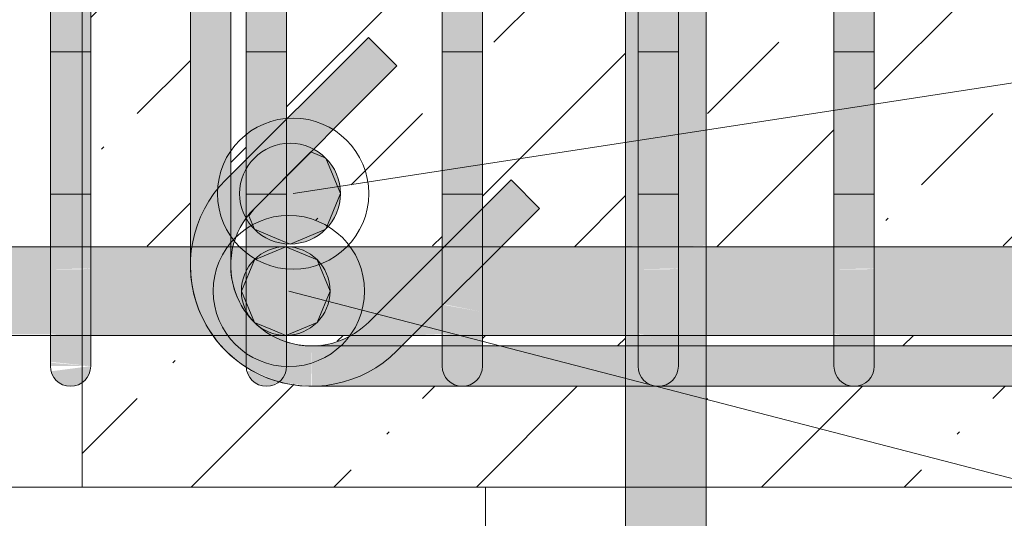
# Model space of a CAD drawing. Header units: millimetres. Extents: x 4307 to 42792, y 1610 to 10025.
# Tile 150 of 256: x 24115 to 24359, y 5612 to 5736. Entities that reach past the tile are written whole.
import ezdxf

# ---------------------------------------------------------------- set-up
doc = ezdxf.new("R2010")
doc.units = ezdxf.units.MM
for name, color, linetype, lineweight in [('S-BEAM', 12, 'Continuous', 9), ('S-COLS', 52, 'Continuous', 9), ('S-RBAR', 171, 'Continuous', 5), ('S-RBAR-IDEN', 171, 'Continuous', 5)]:
    doc.layers.add(name, color=color, linetype=linetype, lineweight=lineweight)

msp = doc.modelspace()

# ---------------------------------------------------------------- hatches: boundary and pattern name
at = {"layer": 'S-BEAM', "lineweight": 5}
h = msp.add_hatch(dxfattribs=at)
h.set_pattern_fill('FP_1', color=256, style=0, pattern_type=2)
h.set_pattern_definition([(45, (5935.59, 5500.453), (-35.35534, 35.35534), []), (45, (5970.943, 5500.453), (-17.67767, 53.03301), [25, -12.5, 0.8382, -11.662])])
h.paths.add_polyline_path([(24130, 5620), (24264.76, 5620), (24264.76, 5645), (24186.86, 5645), (24178.67, 5646.02), (24177.2, 5645.25), (24176.86, 5645.15), (24175.71, 5645), (24174.41, 5645.17), (24172.72, 5646.04), (24171.86, 5646.87), (24171.38, 5647.5), (24170.88, 5648.71), (24171.86, 5649.02), (24165.65, 5653.79), (24162.7, 5657.64), (24132.14, 5657.64), (24131.97, 5648.71), (24131.47, 5647.5), (24130, 5645.17), (24130, 5637.27)])
h.paths.add_polyline_path([(24284.76, 5620), (24576.66, 5620), (24576.66, 5645), (24284.76, 5645), (24284.76, 5637.27)])
h.paths.add_polyline_path([(24630, 5620), (24630, 5870), (24596.66, 5870), (24596.66, 5837.3), (24598.08, 5836.21), (24600.69, 5832.8), (24605, 5832.8), (24605, 5824.79), (24605.84, 5822.76), (24606.86, 5815), (24606.86, 5675), (24605.84, 5667.24), (24605, 5665.21), (24605, 5657.64), (24601.03, 5657.64), (24598.08, 5653.79), (24596.66, 5652.7), (24596.66, 5620)])
h.paths.add_polyline_path([(24462.12, 5655), (24462.12, 5657.64), (24423.55, 5657.64), (24423.55, 5655), (24432.43, 5655)])
h.paths.add_polyline_path([(24576.66, 5655), (24576.66, 5657.64), (24569.26, 5657.64), (24569.26, 5655), (24569.86, 5655)])
h.paths.add_polyline_path([(24393.17, 5655), (24413.55, 5655), (24413.55, 5657.64), (24374.98, 5657.64), (24374.98, 5655)])
h.paths.add_polyline_path([(24314.63, 5655), (24316.41, 5655), (24316.41, 5657.64), (24284.76, 5657.64), (24284.76, 5655)])
h.paths.add_polyline_path([(24219.27, 5655), (24219.27, 5657.64), (24211.93, 5657.64), (24209.29, 5655), (24216.47, 5655)])
h.paths.add_polyline_path([(24550.23, 5655), (24559.26, 5655), (24559.26, 5657.64), (24520.69, 5657.64), (24520.69, 5655)])
h.paths.add_polyline_path([(24510.69, 5655), (24510.69, 5657.64), (24472.12, 5657.64), (24472.12, 5655)])
h.paths.add_polyline_path([(24364.98, 5655), (24364.98, 5657.64), (24326.41, 5657.64), (24326.41, 5655), (24353.9, 5655)])
h.paths.add_polyline_path([(24264.76, 5655), (24264.76, 5657.64), (24229.27, 5657.64), (24229.27, 5655), (24243.43, 5655)])
h.paths.add_polyline_path([(24186.86, 5655), (24192.04, 5655.68), (24196.76, 5657.64), (24180.71, 5657.64), (24180.71, 5656.09), (24182.11, 5655.63)])
h.paths.add_polyline_path([(24169.54, 5679.64), (24170.71, 5679.88), (24170.71, 5686.52), (24169.54, 5685), (24167.54, 5679.64)])
h.paths.add_polyline_path([(24326.41, 5679.64), (24364.98, 5679.88), (24364.98, 5807.8), (24326.41, 5807.8), (24326.41, 5679.88)])
h.paths.add_polyline_path([(24284.76, 5679.64), (24316.41, 5679.88), (24316.41, 5807.8), (24284.76, 5807.8), (24284.76, 5690.41)])
h.paths.add_polyline_path([(24550.23, 5679.64), (24559.26, 5679.88), (24559.26, 5807.8), (24520.69, 5807.8), (24520.69, 5679.64)])
h.paths.add_polyline_path([(24264.76, 5679.64), (24264.76, 5807.8), (24229.27, 5807.8), (24229.27, 5689.13), (24236.36, 5696.21), (24243.43, 5689.14), (24233.93, 5679.64), (24243.43, 5679.64)])
h.paths.add_polyline_path([(24423.55, 5679.64), (24462.12, 5679.88), (24462.12, 5807.8), (24423.55, 5807.8), (24423.55, 5679.88)])
h.paths.add_polyline_path([(24510.69, 5679.64), (24510.69, 5807.8), (24472.12, 5807.8), (24472.12, 5679.64)])
h.paths.add_polyline_path([(24576.66, 5679.64), (24576.66, 5807.8), (24569.26, 5807.8), (24569.26, 5679.64)])
h.paths.add_polyline_path([(24413.55, 5679.64), (24413.55, 5807.8), (24374.98, 5807.8), (24374.98, 5679.64), (24393.17, 5679.64)])
h.paths.add_polyline_path([(24201.01, 5679.64), (24219.27, 5679.88), (24219.27, 5807.8), (24180.71, 5807.8), (24180.71, 5711.27), (24201.01, 5731.57), (24208.08, 5724.5), (24180.71, 5697.13), (24180.71, 5679.64), (24196.83, 5679.64)])
h.paths.add_polyline_path([(24132.14, 5679.64), (24156.86, 5679.88), (24156.86, 5807.8), (24132.14, 5807.8), (24132.14, 5679.88)])
h.paths.add_polyline_path([(24166.86, 5697.43), (24170.71, 5701.27), (24170.71, 5807.8), (24166.86, 5807.8), (24166.86, 5728.03)])
h.paths.add_polyline_path([(24236.1, 5832.8), (24264.76, 5832.8), (24264.76, 5835), (24229.27, 5835), (24229.27, 5832.8)])
h.paths.add_polyline_path([(24284.76, 5832.8), (24316.41, 5832.8), (24316.41, 5835), (24284.76, 5835)])
h.paths.add_polyline_path([(24559.26, 5832.8), (24559.26, 5835), (24520.69, 5835), (24520.69, 5832.8), (24550.23, 5832.8)])
h.paths.add_polyline_path([(24180.71, 5832.8), (24219.27, 5832.8), (24219.27, 5835), (24186.86, 5835), (24180.71, 5833.91)])
h.paths.add_polyline_path([(24326.41, 5832.8), (24364.98, 5832.8), (24364.98, 5835), (24326.41, 5835)])
h.paths.add_polyline_path([(24132.14, 5832.8), (24163.03, 5832.8), (24166.22, 5836.65), (24171.86, 5841.16), (24170.88, 5841.29), (24171.86, 5843.13), (24172.75, 5843.98), (24173.21, 5844.33), (24174.41, 5844.83), (24175.71, 5845), (24177.2, 5844.75), (24179.1, 5843.98), (24186.86, 5845), (24264.76, 5845), (24264.76, 5870), (24130, 5870), (24130, 5844.05), (24130.67, 5843.54), (24131.47, 5842.5), (24131.97, 5841.29), (24132.14, 5838.33), (24132.14, 5836.65)])
h.paths.add_polyline_path([(24472.12, 5832.8), (24510.69, 5832.8), (24510.69, 5835), (24472.12, 5835)])
h.paths.add_polyline_path([(24462.12, 5832.8), (24462.12, 5835), (24423.55, 5835), (24423.55, 5832.8), (24432.43, 5832.8)])
h.paths.add_polyline_path([(24576.66, 5832.8), (24576.66, 5835), (24569.26, 5835), (24569.26, 5832.8)])
h.paths.add_polyline_path([(24413.55, 5832.8), (24413.55, 5835), (24374.98, 5835), (24374.98, 5832.8), (24393.17, 5832.8)])
h.paths.add_polyline_path([(24321.41, 5845), (24576.66, 5845), (24576.66, 5870), (24284.76, 5870), (24284.76, 5845), (24316.58, 5845)])
at = {"layer": 'S-RBAR'}
h = msp.add_hatch(color=7, dxfattribs=at)
h.paths.add_polyline_path([(24265.05, 4820), (24264.8, 4902.96), (24264.76, 4902.96), (24264.76, 4820)])
h.paths.add_polyline_path([(24284.76, 4820), (24284.76, 4902.96), (24283.05, 4902.96), (24283.05, 4820)])
h.paths.add_polyline_path([(24265.05, 4910.96), (24264.8, 5001.96), (24264.76, 5001.96), (24264.86, 4910.96)])
h.paths.add_polyline_path([(24283.05, 4910.96), (24284.76, 4910.96), (24284.76, 5001.96), (24283.05, 5001.96), (24283.05, 4999.52)])
h.paths.add_polyline_path([(24264.86, 5009.96), (24265.05, 5009.96), (24264.8, 5100.97), (24264.76, 5100.97), (24264.8, 5009.96)])
h.paths.add_polyline_path([(24283.05, 5009.96), (24284.76, 5009.96), (24284.76, 5100.97), (24283.05, 5100.97)])
h.paths.add_polyline_path([(24265.05, 5108.97), (24264.8, 5199.98), (24264.76, 5199.98), (24264.86, 5108.97)])
h.paths.add_polyline_path([(24283.05, 5108.97), (24284.76, 5108.97), (24284.76, 5199.98), (24283.05, 5199.98)])
h.paths.add_polyline_path([(24284.76, 5207.98), (24284.76, 5298.98), (24283.05, 5298.98), (24283.05, 5207.98)])
h.paths.add_polyline_path([(24264.76, 5207.98), (24265.05, 5207.98), (24264.8, 5298.98), (24264.76, 5298.98), (24264.76, 5212.11)])
h.paths.add_polyline_path([(24284.76, 5306.98), (24284.76, 5397.99), (24283.05, 5397.99), (24283.05, 5306.98)])
h.paths.add_polyline_path([(24264.76, 5306.98), (24265.05, 5306.98), (24264.8, 5397.99), (24264.76, 5397.99), (24264.76, 5318.4)])
h.paths.add_polyline_path([(24284.76, 5405.99), (24284.76, 5496.99), (24283.05, 5496.99), (24283.05, 5405.99)])
h.paths.add_polyline_path([(24264.8, 5405.99), (24265.05, 5405.99), (24264.8, 5496.99), (24264.76, 5496.99), (24264.76, 5405.99)])
h.paths.add_polyline_path([(24283.05, 5504.99), (24284.76, 5504.99), (24284.76, 5596), (24283.05, 5596), (24283.05, 5530.98)])
h.paths.add_polyline_path([(24264.8, 5504.99), (24265.05, 5504.99), (24264.8, 5596), (24264.76, 5596), (24264.76, 5504.99)])
h.paths.add_polyline_path([(24264.8, 5604), (24265.05, 5604), (24265.05, 5610), (24283.05, 5610), (24283.05, 5604), (24284.76, 5604), (24284.76, 5645), (24264.76, 5645), (24264.76, 5604)])
h.paths.add_polyline_path([(24264.76, 5655), (24267.84, 5655), (24267.84, 5657.64), (24264.76, 5657.64), (24264.76, 5657.32)])
h.paths.add_polyline_path([(24284.76, 5655), (24284.76, 5657.64), (24277.84, 5657.64), (24277.84, 5655)])
h.paths.add_polyline_path([(24277.84, 5679.64), (24284.76, 5679.88), (24284.76, 5807.8), (24277.84, 5807.8), (24277.84, 5679.88)])
h.paths.add_polyline_path([(24264.76, 5679.64), (24267.84, 5679.88), (24267.84, 5807.8), (24264.76, 5807.8), (24264.76, 5679.88)])
h.paths.add_polyline_path([(24267.84, 5832.8), (24267.84, 5835), (24264.76, 5835), (24264.76, 5832.8)])
h.paths.add_polyline_path([(24284.76, 5832.8), (24284.76, 5835), (24277.84, 5835), (24277.84, 5832.8)])
h.paths.add_polyline_path([(24284.76, 5845), (24284.76, 5916), (24283.05, 5916), (24283.05, 5870), (24265.05, 5870), (24264.8, 5916), (24264.76, 5916), (24264.76, 5845), (24277.84, 5845)])
h.paths.add_polyline_path([(24283.05, 5924), (24284.76, 5924), (24284.76, 6016), (24283.05, 6016), (24283.05, 5956.14)])
h.paths.add_polyline_path([(24264.86, 5924), (24265.05, 5924), (24264.8, 6016), (24264.76, 6016), (24264.8, 5924)])
h.paths.add_polyline_path([(24284.76, 6024), (24284.76, 6116), (24283.05, 6116), (24283.05, 6024)])
h.paths.add_polyline_path([(24264.76, 6024), (24265.05, 6024), (24264.8, 6116), (24264.76, 6116), (24264.76, 6062.43)])
h.paths.add_polyline_path([(24284.76, 6124), (24284.76, 6216), (24283.05, 6216), (24283.05, 6124)])
h.paths.add_polyline_path([(24264.76, 6124), (24265.05, 6124), (24264.8, 6216), (24264.76, 6216), (24264.76, 6168.72)])
h.paths.add_polyline_path([(24284.76, 6224), (24284.76, 6316), (24283.05, 6316), (24283.05, 6224)])
h.paths.add_polyline_path([(24264.8, 6224), (24265.05, 6224), (24264.8, 6316), (24264.76, 6316), (24264.76, 6224)])
h.paths.add_polyline_path([(24264.86, 6324), (24265.05, 6324), (24264.8, 6416), (24264.76, 6416), (24264.8, 6324)])
h.paths.add_polyline_path([(24283.05, 6324), (24284.76, 6324), (24284.76, 6416), (24283.05, 6416), (24283.05, 6381.3)])
h.paths.add_polyline_path([(24265.05, 6424), (24264.8, 6516), (24264.76, 6516), (24264.86, 6424)])
h.paths.add_polyline_path([(24283.05, 6424), (24284.76, 6424), (24284.76, 6516), (24283.05, 6516), (24283.05, 6487.59)])
h.paths.add_polyline_path([(24264.76, 6524), (24265.05, 6524), (24264.8, 6616), (24264.76, 6616), (24264.76, 6540.74)])
h.paths.add_polyline_path([(24283.05, 6524), (24284.76, 6524), (24284.76, 6616), (24283.05, 6616), (24283.05, 6593.88)])
h.paths.add_polyline_path([(24264.8, 6624), (24265.05, 6624), (24265.05, 6670), (24264.76, 6670), (24264.76, 6624)])
h.paths.add_polyline_path([(24284.76, 6624), (24284.76, 6670), (24283.05, 6670), (24283.05, 6624)])
for color, points in [(7, [(24132.14, 5675), (24132.14, 5815), (24122.14, 5815), (24122.14, 5675)]), (7, [(24156.86, 5675), (24157.89, 5682.76), (24161.2, 5690.41), (24166.86, 5697.43), (24166.86, 5815), (24156.86, 5815), (24156.86, 5680.18)]), (7, [(24219.27, 5679.13), (24229.27, 5689.13), (24229.27, 5815), (24219.27, 5815), (24219.27, 5690.41)]), (7, [(24277.84, 5675), (24277.84, 5815), (24267.84, 5815), (24267.84, 5675), (24275.37, 5675)]), (7, [(24326.41, 5675), (24326.41, 5815), (24316.41, 5815), (24316.41, 5675)]), (7, [(24172.72, 5689.14), (24208.08, 5724.5), (24201.01, 5731.57), (24165.65, 5696.21), (24171.45, 5690.41)]), (256, [(24181.56, 5680.3), (24190.4, 5683.96), (24194.06, 5692.8), (24190.4, 5701.64), (24186.74, 5703.16), (24172.72, 5689.14), (24171.33, 5687.33), (24172.72, 5683.96), (24177.2, 5682.11)]), (7, [(24186.86, 5645), (24186.86, 5655), (24181.69, 5655.68), (24176.86, 5657.68), (24172.29, 5661.42), (24169.54, 5665), (24167.46, 5670.48), (24166.86, 5675), (24167.54, 5680.18), (24169.54, 5685), (24172.72, 5689.14), (24165.65, 5696.21), (24160.88, 5690), (24157.89, 5682.76), (24156.86, 5675), (24157.89, 5667.24), (24160.88, 5660), (24165.65, 5653.79), (24171.86, 5649.02), (24179.1, 5646.02), (24181.69, 5645.68)]), (7, [(24209.29, 5655), (24243.43, 5689.14), (24236.36, 5696.21), (24201.01, 5660.86), (24206.86, 5655), (24208.08, 5655)]), (256, [(24180.5, 5657.64), (24188.28, 5660.86), (24191.5, 5668.64), (24188.28, 5676.41), (24180.5, 5679.64), (24172.72, 5676.41), (24169.5, 5668.64), (24172.72, 5660.86), (24177.2, 5659)]), (7, [(24186.86, 5655), (24206.86, 5655), (24201.01, 5660.86), (24196.83, 5657.67), (24192.04, 5655.68), (24187.02, 5655.02)]), (7, [(24569.86, 5645), (24576.86, 5645), (24576.86, 5655), (24186.86, 5655), (24187.02, 5645), (24550.23, 5645)]), (7, [(24127.14, 5645), (24128.43, 5645.17), (24129.64, 5645.67), (24130.67, 5646.46), (24131.47, 5647.5), (24131.97, 5648.71), (24131.97, 5649.98), (24122.31, 5648.71), (24122.81, 5647.5), (24123.6, 5646.46), (24124.64, 5645.67), (24125.84, 5645.17)]), (7, [(24175.71, 5645), (24177.2, 5645.25), (24178.72, 5646.18), (24171.86, 5648.84), (24170.88, 5648.71), (24171.86, 5646.87), (24172.75, 5646.02), (24173.21, 5645.67), (24174.41, 5645.17)])]:
    msp.add_hatch(color=color, dxfattribs=at).paths.add_polyline_path(points)
h = msp.add_hatch(color=7, dxfattribs=at)
h.paths.add_polyline_path([(24180.71, 5675), (24180.71, 5697.13), (24172.72, 5689.14), (24170.71, 5686.52), (24170.71, 5675), (24177.2, 5675)])
h.paths.add_polyline_path([(24170.71, 5701.27), (24180.71, 5711.27), (24180.71, 5815), (24170.71, 5815), (24170.71, 5731.57)])
h = msp.add_hatch(color=256, dxfattribs=at)
edge = h.paths.add_edge_path()
edge.add_arc((24181.56, 5692.8), 12.5, 0, 360)
h = msp.add_hatch(color=7, dxfattribs=at)
h.paths.add_polyline_path([(20785, 5657.64), (20785, 5679.64), (20695, 5679.64), (20695, 5657.64), (20780.64, 5657.64)])
h.paths.add_polyline_path([(21762.31, 5657.64), (21807.9, 5657.92), (21807.9, 5679.64), (21658.58, 5679.64), (21658.58, 5657.64), (21683.77, 5657.64)])
h.paths.add_polyline_path([(21648.58, 5657.64), (21648.58, 5679.64), (21562.63, 5679.64), (21562.63, 5657.64), (21644.51, 5657.64)])
h.paths.add_polyline_path([(21817.9, 5657.64), (21990.4, 5657.92), (21990.4, 5679.64), (21817.9, 5679.64), (21817.9, 5657.92)])
h.paths.add_polyline_path([(22000.4, 5657.64), (22172.9, 5657.92), (22172.9, 5679.64), (22000.4, 5679.64), (22000.4, 5657.92)])
h.paths.add_polyline_path([(24605, 5657.64), (24605, 5665.21), (24602.84, 5660), (24601.03, 5657.64), (24602.84, 5657.64)])
h.paths.add_polyline_path([(21552.63, 5657.64), (21552.63, 5679.64), (21466.67, 5679.64), (21466.67, 5657.64), (21526.71, 5657.64)])
h.paths.add_polyline_path([(22182.9, 5657.64), (22355.4, 5657.92), (22355.4, 5679.64), (22182.9, 5679.64), (22182.9, 5657.92)])
h.paths.add_polyline_path([(20345, 5657.64), (20385, 5657.92), (20385, 5679.64), (20345, 5679.64), (20345, 5657.92)])
h.paths.add_polyline_path([(22365.4, 5657.64), (22537.89, 5657.92), (22537.89, 5679.64), (22365.4, 5679.64), (22365.4, 5657.92)])
h.paths.add_polyline_path([(21456.67, 5657.64), (21456.67, 5679.64), (21370.72, 5679.64), (21370.72, 5657.64), (21448.17, 5657.64)])
h.paths.add_polyline_path([(24569.86, 5657.64), (24586.86, 5657.68), (24591.01, 5660.86), (24594.18, 5665), (24596.18, 5669.82), (24596.86, 5675), (24596.86, 5679.64), (24569.26, 5679.64), (24569.26, 5657.64)])
h.paths.add_polyline_path([(24559.26, 5657.64), (24559.26, 5679.64), (24520.69, 5679.64), (24520.69, 5657.64), (24550.23, 5657.64)])
h.paths.add_polyline_path([(22547.89, 5657.64), (22720.39, 5657.92), (22720.39, 5679.64), (22547.89, 5679.64), (22547.89, 5657.92)])
h.paths.add_polyline_path([(22730.39, 5657.64), (22902.89, 5657.92), (22902.89, 5679.64), (22730.39, 5679.64), (22730.39, 5657.92)])
h.paths.add_polyline_path([(21360.72, 5657.64), (21360.72, 5679.64), (21274.77, 5679.64), (21274.77, 5657.64), (21330.37, 5657.64)])
h.paths.add_polyline_path([(22912.89, 5657.64), (23061.42, 5657.92), (23061.42, 5679.64), (22912.89, 5679.64), (22912.89, 5657.92)])
h.paths.add_polyline_path([(24510.69, 5657.64), (24510.69, 5679.64), (24472.12, 5679.64), (24472.12, 5657.64)])
h.paths.add_polyline_path([(21264.77, 5657.64), (21264.77, 5679.64), (21178.81, 5679.64), (21178.81, 5657.64), (21251.84, 5657.64)])
h.paths.add_polyline_path([(23071.42, 5657.64), (23157.37, 5657.92), (23157.37, 5679.64), (23071.42, 5679.64), (23071.42, 5657.92)])
h.paths.add_polyline_path([(23167.37, 5657.64), (23253.33, 5657.92), (23253.33, 5679.64), (23167.37, 5679.64), (23167.37, 5657.92)])
h.paths.add_polyline_path([(20327.7, 5657.64), (20335, 5657.92), (20335, 5679.64), (20327.7, 5679.64), (20327.7, 5657.92)])
h.paths.add_polyline_path([(21168.81, 5657.64), (21168.81, 5679.64), (21082.86, 5679.64), (21082.86, 5657.64), (21134.04, 5657.64)])
h.paths.add_polyline_path([(24462.12, 5657.64), (24462.12, 5679.64), (24423.55, 5679.64), (24423.55, 5657.64), (24432.43, 5657.64)])
h.paths.add_polyline_path([(23263.33, 5657.64), (23349.28, 5657.92), (23349.28, 5679.64), (23263.33, 5679.64), (23263.33, 5657.92)])
h.paths.add_polyline_path([(21072.86, 5657.64), (21072.86, 5679.64), (20986.91, 5679.64), (20986.91, 5657.64), (21055.51, 5657.64)])
h.paths.add_polyline_path([(23359.28, 5657.64), (23445.23, 5657.92), (23445.23, 5679.64), (23359.28, 5679.64), (23359.28, 5657.92)])
h.paths.add_polyline_path([(24413.55, 5657.64), (24413.55, 5679.64), (24374.98, 5679.64), (24374.98, 5657.64), (24393.17, 5657.64)])
h.paths.add_polyline_path([(23455.23, 5657.64), (23541.19, 5657.92), (23541.19, 5679.64), (23455.23, 5679.64), (23455.23, 5657.92)])
h.paths.add_polyline_path([(23551.19, 5657.64), (23637.14, 5657.92), (23637.14, 5679.64), (23551.19, 5679.64), (23551.19, 5657.92)])
h.paths.add_polyline_path([(20976.91, 5657.64), (20976.91, 5679.64), (20890.95, 5679.64), (20890.95, 5657.64), (20937.71, 5657.64)])
h.paths.add_polyline_path([(20395, 5657.64), (20435, 5657.92), (20435, 5679.64), (20395, 5679.64), (20395, 5657.92)])
h.paths.add_polyline_path([(20880.95, 5657.64), (20880.95, 5679.64), (20795, 5679.64), (20795, 5657.64), (20859.18, 5657.64)])
h.paths.add_polyline_path([(24364.98, 5657.64), (24364.98, 5679.64), (24326.41, 5679.64), (24326.41, 5657.64), (24353.9, 5657.64)])
h.paths.add_polyline_path([(23647.14, 5657.64), (23733.09, 5657.92), (23733.09, 5679.64), (23647.14, 5679.64), (23647.14, 5657.92)])
h.paths.add_polyline_path([(23743.09, 5657.64), (23829.05, 5657.92), (23829.05, 5679.64), (23743.09, 5679.64), (23743.09, 5657.92)])
h.paths.add_polyline_path([(20445, 5657.64), (20485, 5657.92), (20485, 5679.64), (20445, 5679.64), (20445, 5657.92)])
h.paths.add_polyline_path([(23839.05, 5657.64), (23925, 5657.92), (23925, 5679.64), (23839.05, 5679.64), (23839.05, 5657.92)])
h.paths.add_polyline_path([(23935, 5657.64), (24025, 5657.92), (24025, 5679.64), (23935, 5679.64), (23935, 5657.92)])
h.paths.add_polyline_path([(20685, 5657.64), (20685, 5679.64), (20645, 5679.64), (20645, 5657.64), (20662.84, 5657.64)])
h.paths.add_polyline_path([(24316.41, 5657.64), (24316.41, 5679.64), (24277.84, 5679.64), (24277.84, 5657.64), (24314.63, 5657.64)])
h.paths.add_polyline_path([(24035, 5657.64), (24073.57, 5657.92), (24073.57, 5679.64), (24035, 5679.64), (24035, 5657.92)])
h.paths.add_polyline_path([(20635, 5657.64), (20635, 5679.64), (20595, 5679.64), (20595, 5657.64), (20623.58, 5657.64)])
h.paths.add_polyline_path([(24083.57, 5657.64), (24122.14, 5657.92), (24122.14, 5679.64), (24083.57, 5679.64), (24083.57, 5657.92)])
h.paths.add_polyline_path([(24132.14, 5657.64), (24162.7, 5657.64), (24160.53, 5660.86), (24157.89, 5667.24), (24156.86, 5675), (24156.86, 5679.64), (24132.14, 5679.64), (24132.14, 5657.92)])
h.paths.add_polyline_path([(20585, 5657.64), (20585, 5679.64), (20545, 5679.64), (20545.04, 5657.64), (20584.31, 5657.64)])
h.paths.add_polyline_path([(20495, 5657.64), (20535, 5657.92), (20535, 5679.64), (20495, 5679.64), (20495, 5657.92)])
h.paths.add_polyline_path([(24180.71, 5657.64), (24196.86, 5657.68), (24201.86, 5661.72), (24219.27, 5679.13), (24219.27, 5679.64), (24180.71, 5679.64), (24180.71, 5657.68)])
h.paths.add_polyline_path([(24267.84, 5657.64), (24267.84, 5679.64), (24233.93, 5679.64), (24229.27, 5674.99), (24229.27, 5657.64), (24243.43, 5657.64)])
h.paths.add_polyline_path([(24211.93, 5657.64), (24219.27, 5657.92), (24219.27, 5664.99), (24216.47, 5662.18)])
h.paths.add_polyline_path([(24170.71, 5663.48), (24170.71, 5679.64), (24167.47, 5679.64), (24166.86, 5675), (24167.54, 5669.82), (24169.54, 5665), (24170.43, 5663.84)])
h = msp.add_hatch(color=256, dxfattribs=at)
edge = h.paths.add_edge_path()
edge.add_arc((24180.5, 5668.64), 11, 0, 360)
h = msp.add_hatch(color=7, dxfattribs=at)
h.paths.add_polyline_path([(24132.14, 5653.08), (24132.14, 5653.74), (24130.78, 5653.89), (24129.94, 5653.51)])
h.paths.add_polyline_path([(24126.65, 5655.53), (24124.96, 5657.49), (24122.14, 5657.92), (24122.14, 5656.75)])
h.paths.add_polyline_path([(24132.14, 5661.72), (24132.14, 5663.44), (24122.14, 5665.43), (24126.86, 5661.91)])
h.paths.add_polyline_path([(24122.14, 5674.03), (24132.14, 5674.24), (24132.14, 5675), (24122.14, 5675)])
h = msp.add_hatch(color=7, dxfattribs=at)
h.paths.add_polyline_path([(24122.31, 5650), (24132.14, 5650), (24122.14, 5650.85), (24122.14, 5650)])
h.paths.add_polyline_path([(24132.14, 5650), (24132.14, 5653.08), (24129.94, 5653.51), (24130.78, 5653.89), (24132.14, 5653.74), (24132.14, 5661.72), (24127.61, 5661.99), (24122.14, 5665.43), (24122.14, 5658.15), (24125.11, 5657.32), (24126.65, 5655.53), (24122.14, 5656.75), (24122.31, 5650.99), (24124.22, 5650.85), (24128.43, 5650.4)])
h.paths.add_polyline_path([(24132.14, 5663.44), (24132.14, 5674.24), (24130.11, 5674.03), (24122.14, 5674.03), (24122.14, 5665.43)])
h = msp.add_hatch(color=7, dxfattribs=at)
h.paths.add_polyline_path([(24180.71, 5661.72), (24180.71, 5663.44), (24171.39, 5665), (24172.29, 5664.44), (24172.29, 5663.84), (24172.84, 5663.84), (24175.43, 5661.91), (24177.2, 5661.85)])
h.paths.add_polyline_path([(24170.71, 5674.03), (24180.71, 5674.24), (24180.71, 5675), (24170.71, 5675)])
h = msp.add_hatch(color=7, dxfattribs=at)
h.paths.add_polyline_path([(24180.71, 5656.09), (24180.71, 5661.72), (24176.17, 5661.99), (24172.72, 5663.84), (24172.29, 5663.84), (24172.29, 5664.44), (24171.39, 5665), (24170.71, 5665), (24170.71, 5663.48), (24173.16, 5660.52), (24177.2, 5657.54), (24178.03, 5657.2)])
h.paths.add_polyline_path([(24180.71, 5663.44), (24180.71, 5674.24), (24177.2, 5674.03), (24170.71, 5674.03), (24170.71, 5665.43), (24178.7, 5663.84)])
h = msp.add_hatch(color=7, dxfattribs=at)
h.paths.add_polyline_path([(24223.78, 5655.53), (24222.1, 5657.49), (24219.27, 5657.92), (24219.27, 5656.75)])
h.paths.add_polyline_path([(24229.27, 5661.72), (24229.27, 5663.44), (24219.53, 5665.24), (24224, 5661.91)])
h.paths.add_polyline_path([(24228.44, 5674.15), (24229.27, 5674.24), (24229.27, 5674.99)])
h = msp.add_hatch(color=7, dxfattribs=at)
h.paths.add_polyline_path([(24229.27, 5655), (24229.27, 5661.72), (24224.74, 5661.99), (24219.55, 5665.26), (24219.27, 5664.99), (24219.27, 5658.15), (24222.25, 5657.32), (24223.78, 5655.53), (24219.27, 5656.75), (24219.27, 5655), (24227.68, 5655)])
h.paths.add_polyline_path([(24229.27, 5663.44), (24229.27, 5674.24), (24228.32, 5674.03), (24219.65, 5665.36), (24227.27, 5663.84)])
h = msp.add_hatch(color=7, dxfattribs=at)
h.paths.add_polyline_path([(24272.35, 5655.53), (24270.67, 5657.49), (24267.84, 5657.92), (24267.84, 5656.75)])
h.paths.add_polyline_path([(24277.84, 5661.72), (24277.84, 5663.44), (24267.84, 5665.43), (24272.57, 5661.91), (24275.37, 5661.81)])
h.paths.add_polyline_path([(24267.84, 5674.03), (24277.84, 5674.24), (24277.84, 5675), (24267.84, 5675)])
h = msp.add_hatch(color=7, dxfattribs=at)
h.paths.add_polyline_path([(24276.25, 5655), (24277.84, 5655), (24277.84, 5661.72), (24273.31, 5661.99), (24267.84, 5665.43), (24267.84, 5658.15), (24270.82, 5657.32), (24272.35, 5655.53), (24267.84, 5656.75), (24267.84, 5655), (24275.37, 5655)])
h.paths.add_polyline_path([(24277.84, 5663.44), (24277.84, 5674.24), (24275.37, 5674.03), (24267.84, 5674.03), (24267.84, 5665.43), (24275.37, 5663.93)])
h = msp.add_hatch(color=7, dxfattribs=at)
h.paths.add_polyline_path([(24320.92, 5655.53), (24319.24, 5657.49), (24316.41, 5657.92), (24316.41, 5656.75)])
h.paths.add_polyline_path([(24326.41, 5661.72), (24326.41, 5663.44), (24316.41, 5665.43), (24321.14, 5661.91)])
h.paths.add_polyline_path([(24316.41, 5674.03), (24326.41, 5674.24), (24326.41, 5675), (24316.41, 5675)])
h = msp.add_hatch(color=7, dxfattribs=at)
h.paths.add_polyline_path([(24322.88, 5655), (24326.41, 5655), (24326.41, 5661.72), (24321.88, 5661.99), (24316.41, 5665.43), (24316.41, 5658.15), (24319.38, 5657.32), (24320.92, 5655.53), (24316.41, 5656.75), (24316.41, 5655), (24321.38, 5655)])
h.paths.add_polyline_path([(24326.41, 5663.44), (24326.41, 5674.24), (24324.38, 5674.03), (24316.41, 5674.03), (24316.41, 5665.43)])

# ---------------------------------------------------------------- linework, layer by layer
at = {"layer": 'S-BEAM', "lineweight": 18}
for p, q in [((24130, 5870), (24130, 5620)), ((24130, 5620), (24630, 5620))]:
    msp.add_line(p, q, dxfattribs=at)
at = {"layer": 'S-BEAM'}
for p, q in [((24130, 5870), (24130, 5620)), ((24230, 5620), (20490, 5620)), ((20490, 5620), (24130, 5620)), ((24230, 5620), (24428.77, 5620))]:
    msp.add_line(p, q, dxfattribs=at)
at = {"layer": 'S-COLS'}
msp.add_line((24230, 5620), (24230, 2605), dxfattribs=at)
msp.add_line((24230, 5620), (24230, 2605), dxfattribs=at)
at = {"layer": 'S-RBAR'}
for p, q in [((24264.76, 4820), (24264.76, 6670)), ((24264.76, 4820), (24264.76, 6670)), ((24284.76, 4820), (24284.76, 6670)), ((24284.76, 4820), (24284.76, 6670)), ((24122.14, 5675), (24122.14, 5815)), ((24122.14, 5815), (24122.14, 5675)), ((24132.14, 5675), (24132.14, 5815)), ((24132.14, 5815), (24132.14, 5675)), ((24156.86, 5815), (24156.86, 5675)), ((24156.86, 5815), (24156.86, 5675)), ((24156.86, 5815), (24156.86, 5675)), ((24156.86, 5815), (24156.86, 5675)), ((24156.86, 5815), (24156.86, 5675)), ((24156.86, 5815), (24156.86, 5675)), ((24156.86, 5815), (24156.86, 5675)), ((24156.86, 5815), (24156.86, 5675)), ((24156.86, 5815), (24156.86, 5675)), ((24156.86, 5815), (24156.86, 5675)), ((24156.86, 5815), (24156.86, 5675)), ((24156.86, 5815), (24156.86, 5675)), ((24156.86, 5815), (24156.86, 5675)), ((24156.86, 5815), (24156.86, 5675)), ((24156.86, 5815), (24156.86, 5675)), ((24156.86, 5815), (24156.86, 5675)), ((24156.86, 5815), (24156.86, 5675)), ((24156.86, 5815), (24156.86, 5675)), ((24156.86, 5815), (24156.86, 5675)), ((24156.86, 5815), (24156.86, 5675)), ((24156.86, 5815), (24156.86, 5675)), ((24166.86, 5815), (24166.86, 5675)), ((24166.86, 5815), (24166.86, 5675)), ((24166.86, 5815), (24166.86, 5675)), ((24166.86, 5815), (24166.86, 5675)), ((24166.86, 5815), (24166.86, 5675)), ((24166.86, 5815), (24166.86, 5675)), ((24166.86, 5815), (24166.86, 5675)), ((24166.86, 5815), (24166.86, 5675)), ((24166.86, 5815), (24166.86, 5675)), ((24166.86, 5815), (24166.86, 5675)), ((24166.86, 5815), (24166.86, 5675)), ((24166.86, 5815), (24166.86, 5675)), ((24166.86, 5815), (24166.86, 5675)), ((24166.86, 5815), (24166.86, 5675)), ((24166.86, 5815), (24166.86, 5675)), ((24166.86, 5815), (24166.86, 5675)), ((24166.86, 5815), (24166.86, 5675)), ((24166.86, 5815), (24166.86, 5675)), ((24166.86, 5815), (24166.86, 5675)), ((24166.86, 5815), (24166.86, 5675)), ((24166.86, 5815), (24166.86, 5675)), ((24170.71, 5675), (24170.71, 5815)), ((24170.71, 5815), (24170.71, 5675)), ((24180.71, 5675), (24180.71, 5815)), ((24180.71, 5815), (24180.71, 5675)), ((24219.27, 5675), (24219.27, 5815)), ((24219.27, 5815), (24219.27, 5675)), ((24229.27, 5675), (24229.27, 5815)), ((24229.27, 5815), (24229.27, 5675)), ((24267.84, 5675), (24267.84, 5815)), ((24267.84, 5815), (24267.84, 5675)), ((24277.84, 5675), (24277.84, 5815)), ((24277.84, 5815), (24277.84, 5675)), ((24316.41, 5675), (24316.41, 5815)), ((24316.41, 5815), (24316.41, 5675)), ((24326.41, 5675), (24326.41, 5815)), ((24326.41, 5815), (24326.41, 5675)), ((24201.01, 5731.57), (24165.65, 5696.21)), ((24201.01, 5731.57), (24165.65, 5696.21)), ((24201.01, 5731.57), (24165.65, 5696.21)), ((24201.01, 5731.57), (24165.65, 5696.21)), ((24201.01, 5731.57), (24165.65, 5696.21)), ((24201.01, 5731.57), (24165.65, 5696.21)), ((24201.01, 5731.57), (24165.65, 5696.21)), ((24201.01, 5731.57), (24165.65, 5696.21)), ((24201.01, 5731.57), (24165.65, 5696.21)), ((24201.01, 5731.57), (24165.65, 5696.21)), ((24201.01, 5731.57), (24165.65, 5696.21)), ((24201.01, 5731.57), (24165.65, 5696.21)), ((24201.01, 5731.57), (24165.65, 5696.21)), ((24201.01, 5731.57), (24165.65, 5696.21)), ((24201.01, 5731.57), (24165.65, 5696.21)), ((24201.01, 5731.57), (24165.65, 5696.21)), ((24201.01, 5731.57), (24165.65, 5696.21)), ((24201.01, 5731.57), (24165.65, 5696.21)), ((24201.01, 5731.57), (24165.65, 5696.21)), ((24201.01, 5731.57), (24165.65, 5696.21)), ((24201.01, 5731.57), (24165.65, 5696.21)), ((24201.01, 5731.57), (24208.08, 5724.5)), ((24201.01, 5731.57), (24208.08, 5724.5)), ((24201.01, 5731.57), (24208.08, 5724.5)), ((24201.01, 5731.57), (24208.08, 5724.5)), ((24201.01, 5731.57), (24208.08, 5724.5)), ((24201.01, 5731.57), (24208.08, 5724.5)), ((24201.01, 5731.57), (24208.08, 5724.5)), ((24201.01, 5731.57), (24208.08, 5724.5)), ((24201.01, 5731.57), (24208.08, 5724.5)), ((24201.01, 5731.57), (24208.08, 5724.5)), ((24201.01, 5731.57), (24208.08, 5724.5)), ((24201.01, 5731.57), (24208.08, 5724.5)), ((24201.01, 5731.57), (24208.08, 5724.5)), ((24201.01, 5731.57), (24208.08, 5724.5)), ((24201.01, 5731.57), (24208.08, 5724.5)), ((24201.01, 5731.57), (24208.08, 5724.5)), ((24201.01, 5731.57), (24208.08, 5724.5)), ((24201.01, 5731.57), (24208.08, 5724.5)), ((24201.01, 5731.57), (24208.08, 5724.5)), ((24201.01, 5731.57), (24208.08, 5724.5)), ((24201.01, 5731.57), (24208.08, 5724.5)), ((24122.14, 5728.03), (24122.14, 5692.68)), ((24122.14, 5728.03), (24132.14, 5728.03)), ((24132.14, 5728.03), (24132.14, 5692.68)), ((24170.71, 5728.03), (24170.71, 5692.68)), ((24170.71, 5728.03), (24180.71, 5728.03)), ((24180.71, 5728.03), (24180.71, 5692.68)), ((24219.27, 5728.03), (24219.27, 5692.68)), ((24219.27, 5728.03), (24229.27, 5728.03)), ((24229.27, 5728.03), (24229.27, 5692.68)), ((24267.84, 5728.03), (24267.84, 5692.68)), ((24267.84, 5728.03), (24277.84, 5728.03)), ((24277.84, 5728.03), (24277.84, 5692.68)), ((24316.41, 5728.03), (24316.41, 5692.68)), ((24316.41, 5728.03), (24326.41, 5728.03)), ((24326.41, 5728.03), (24326.41, 5692.68)), ((24208.08, 5724.5), (24172.72, 5689.14)), ((24208.08, 5724.5), (24172.72, 5689.14)), ((24208.08, 5724.5), (24172.72, 5689.14)), ((24208.08, 5724.5), (24172.72, 5689.14)), ((24208.08, 5724.5), (24172.72, 5689.14)), ((24208.08, 5724.5), (24172.72, 5689.14)), ((24208.08, 5724.5), (24172.72, 5689.14)), ((24208.08, 5724.5), (24172.72, 5689.14)), ((24208.08, 5724.5), (24172.72, 5689.14)), ((24208.08, 5724.5), (24172.72, 5689.14)), ((24208.08, 5724.5), (24172.72, 5689.14)), ((24208.08, 5724.5), (24172.72, 5689.14)), ((24208.08, 5724.5), (24172.72, 5689.14)), ((24208.08, 5724.5), (24172.72, 5689.14)), ((24208.08, 5724.5), (24172.72, 5689.14)), ((24208.08, 5724.5), (24172.72, 5689.14)), ((24208.08, 5724.5), (24172.72, 5689.14)), ((24208.08, 5724.5), (24172.72, 5689.14)), ((24208.08, 5724.5), (24172.72, 5689.14)), ((24208.08, 5724.5), (24172.72, 5689.14)), ((24208.08, 5724.5), (24172.72, 5689.14)), ((24186.74, 5703.16), (24172.72, 5689.14)), ((24190.4, 5701.64), (24186.74, 5703.16)), ((24194.06, 5692.8), (24190.4, 5701.64)), ((24201.01, 5660.86), (24236.36, 5696.21)), ((24201.01, 5660.86), (24236.36, 5696.21)), ((24201.01, 5660.86), (24236.36, 5696.21)), ((24201.01, 5660.86), (24236.36, 5696.21)), ((24201.01, 5660.86), (24236.36, 5696.21)), ((24201.01, 5660.86), (24236.36, 5696.21)), ((24201.01, 5660.86), (24236.36, 5696.21)), ((24201.01, 5660.86), (24236.36, 5696.21)), ((24201.01, 5660.86), (24236.36, 5696.21)), ((24201.01, 5660.86), (24236.36, 5696.21)), ((24201.01, 5660.86), (24236.36, 5696.21)), ((24201.01, 5660.86), (24236.36, 5696.21)), ((24201.01, 5660.86), (24236.36, 5696.21)), ((24201.01, 5660.86), (24236.36, 5696.21)), ((24201.01, 5660.86), (24236.36, 5696.21)), ((24201.01, 5660.86), (24236.36, 5696.21)), ((24201.01, 5660.86), (24236.36, 5696.21)), ((24201.01, 5660.86), (24236.36, 5696.21)), ((24201.01, 5660.86), (24236.36, 5696.21)), ((24201.01, 5660.86), (24236.36, 5696.21)), ((24201.01, 5660.86), (24236.36, 5696.21)), ((24243.43, 5689.14), (24236.36, 5696.21)), ((24243.43, 5689.14), (24236.36, 5696.21)), ((24243.43, 5689.14), (24236.36, 5696.21)), ((24243.43, 5689.14), (24236.36, 5696.21)), ((24243.43, 5689.14), (24236.36, 5696.21)), ((24243.43, 5689.14), (24236.36, 5696.21)), ((24243.43, 5689.14), (24236.36, 5696.21)), ((24243.43, 5689.14), (24236.36, 5696.21)), ((24243.43, 5689.14), (24236.36, 5696.21)), ((24243.43, 5689.14), (24236.36, 5696.21)), ((24243.43, 5689.14), (24236.36, 5696.21)), ((24243.43, 5689.14), (24236.36, 5696.21)), ((24243.43, 5689.14), (24236.36, 5696.21)), ((24243.43, 5689.14), (24236.36, 5696.21)), ((24243.43, 5689.14), (24236.36, 5696.21)), ((24243.43, 5689.14), (24236.36, 5696.21)), ((24243.43, 5689.14), (24236.36, 5696.21)), ((24243.43, 5689.14), (24236.36, 5696.21)), ((24243.43, 5689.14), (24236.36, 5696.21)), ((24243.43, 5689.14), (24236.36, 5696.21)), ((24243.43, 5689.14), (24236.36, 5696.21)), ((24122.14, 5650), (24122.14, 5692.68)), ((24132.14, 5692.68), (24122.14, 5692.68)), ((24122.14, 5657.32), (24122.14, 5692.68)), ((24132.14, 5650), (24132.14, 5692.68)), ((24132.14, 5657.32), (24132.14, 5692.68)), ((24170.71, 5650), (24170.71, 5692.68)), ((24180.71, 5692.68), (24170.71, 5692.68)), ((24170.71, 5657.32), (24170.71, 5692.68)), ((24180.71, 5650), (24180.71, 5692.68)), ((24180.71, 5657.32), (24180.71, 5692.68)), ((24190.4, 5683.96), (24194.06, 5692.8)), ((24219.27, 5650), (24219.27, 5692.68)), ((24229.27, 5692.68), (24219.27, 5692.68)), ((24219.27, 5657.32), (24219.27, 5692.68)), ((24229.27, 5650), (24229.27, 5692.68)), ((24229.27, 5657.32), (24229.27, 5692.68)), ((24267.84, 5650), (24267.84, 5692.68)), ((24277.84, 5692.68), (24267.84, 5692.68)), ((24267.84, 5657.32), (24267.84, 5692.68)), ((24277.84, 5650), (24277.84, 5692.68)), ((24277.84, 5657.32), (24277.84, 5692.68)), ((24316.41, 5650), (24316.41, 5692.68)), ((24326.41, 5692.68), (24316.41, 5692.68)), ((24316.41, 5657.32), (24316.41, 5692.68)), ((24326.41, 5650), (24326.41, 5692.68)), ((24326.41, 5657.32), (24326.41, 5692.68)), ((24172.72, 5689.14), (24171.33, 5687.33)), ((24208.08, 5653.79), (24243.43, 5689.14)), ((24208.08, 5653.79), (24243.43, 5689.14)), ((24208.08, 5653.79), (24243.43, 5689.14)), ((24208.08, 5653.79), (24243.43, 5689.14)), ((24208.08, 5653.79), (24243.43, 5689.14)), ((24208.08, 5653.79), (24243.43, 5689.14)), ((24208.08, 5653.79), (24243.43, 5689.14)), ((24208.08, 5653.79), (24243.43, 5689.14)), ((24208.08, 5653.79), (24243.43, 5689.14)), ((24208.08, 5653.79), (24243.43, 5689.14)), ((24208.08, 5653.79), (24243.43, 5689.14)), ((24208.08, 5653.79), (24243.43, 5689.14)), ((24208.08, 5653.79), (24243.43, 5689.14)), ((24208.08, 5653.79), (24243.43, 5689.14)), ((24208.08, 5653.79), (24243.43, 5689.14)), ((24208.08, 5653.79), (24243.43, 5689.14)), ((24208.08, 5653.79), (24243.43, 5689.14)), ((24208.08, 5653.79), (24243.43, 5689.14)), ((24208.08, 5653.79), (24243.43, 5689.14)), ((24208.08, 5653.79), (24243.43, 5689.14)), ((24208.08, 5653.79), (24243.43, 5689.14)), ((24171.33, 5687.33), (24172.72, 5683.96)), ((24172.72, 5683.96), (24177.2, 5682.11)), ((24181.56, 5680.3), (24190.4, 5683.96)), ((24177.2, 5682.11), (24181.56, 5680.3)), ((20327.7, 5679.64), (24605, 5679.64)), ((20327.7, 5679.64), (24605, 5679.64)), ((20327.7, 5679.64), (24605, 5679.64)), ((24180.5, 5679.64), (24172.72, 5676.41)), ((24188.28, 5676.41), (24180.5, 5679.64)), ((24172.72, 5676.41), (24169.5, 5668.64)), ((24191.5, 5668.64), (24188.28, 5676.41)), ((24122.14, 5650), (24122.14, 5675)), ((24122.14, 5657.32), (24122.14, 5675)), ((24132.14, 5650), (24132.14, 5675)), ((24132.14, 5650), (24132.14, 5675)), ((24170.71, 5650), (24170.71, 5675)), ((24170.71, 5657.32), (24170.71, 5675)), ((24180.71, 5650), (24180.71, 5675)), ((24180.71, 5650), (24180.71, 5675)), ((24219.27, 5650), (24219.27, 5675)), ((24219.27, 5657.32), (24219.27, 5675)), ((24229.27, 5650), (24229.27, 5675)), ((24229.27, 5650), (24229.27, 5675)), ((24267.84, 5650), (24267.84, 5675)), ((24267.84, 5657.32), (24267.84, 5675)), ((24277.84, 5650), (24277.84, 5675)), ((24277.84, 5650), (24277.84, 5675)), ((24316.41, 5650), (24316.41, 5675)), ((24316.41, 5657.32), (24316.41, 5675)), ((24326.41, 5650), (24326.41, 5675)), ((24326.41, 5650), (24326.41, 5675)), ((24169.5, 5668.64), (24172.72, 5660.86)), ((24188.28, 5660.86), (24191.5, 5668.64)), ((24172.72, 5660.86), (24177.2, 5659)), ((24177.2, 5659), (24180.5, 5657.64)), ((24180.5, 5657.64), (24188.28, 5660.86)), ((20327.7, 5657.64), (24605, 5657.64)), ((20327.7, 5657.64), (24605, 5657.64)), ((20327.7, 5657.64), (24605, 5657.64)), ((24122.14, 5650.85), (24122.14, 5657.32)), ((24122.14, 5650.85), (24122.14, 5657.32)), ((24132.14, 5650), (24132.14, 5657.32)), ((24170.71, 5650.85), (24170.71, 5657.32)), ((24170.71, 5650.85), (24170.71, 5657.32)), ((24180.71, 5650), (24180.71, 5657.32)), ((24219.27, 5650.85), (24219.27, 5657.32)), ((24219.27, 5650.85), (24219.27, 5657.32)), ((24229.27, 5650), (24229.27, 5657.32)), ((24267.84, 5650.85), (24267.84, 5657.32)), ((24267.84, 5650.85), (24267.84, 5657.32)), ((24277.84, 5650), (24277.84, 5657.32)), ((24316.41, 5650.85), (24316.41, 5657.32)), ((24316.41, 5650.85), (24316.41, 5657.32)), ((24326.41, 5650), (24326.41, 5657.32)), ((24186.86, 5655), (24576.86, 5655)), ((24186.86, 5655), (24576.86, 5655)), ((24186.86, 5655), (24576.86, 5655)), ((24186.86, 5655), (24576.86, 5655)), ((24186.86, 5655), (24576.86, 5655)), ((24186.86, 5655), (24576.86, 5655)), ((24186.86, 5655), (24576.86, 5655)), ((24186.86, 5655), (24576.86, 5655)), ((24186.86, 5655), (24576.86, 5655)), ((24186.86, 5655), (24576.86, 5655)), ((24186.86, 5655), (24576.86, 5655)), ((24186.86, 5655), (24576.86, 5655)), ((24186.86, 5655), (24576.86, 5655)), ((24186.86, 5655), (24576.86, 5655)), ((24186.86, 5655), (24576.86, 5655)), ((24186.86, 5655), (24576.86, 5655)), ((24186.86, 5655), (24576.86, 5655)), ((24186.86, 5655), (24576.86, 5655)), ((24186.86, 5655), (24576.86, 5655)), ((24186.86, 5655), (24576.86, 5655)), ((24186.86, 5655), (24576.86, 5655)), ((24186.86, 5645), (24576.86, 5645)), ((24186.86, 5645), (24576.86, 5645)), ((24186.86, 5645), (24576.86, 5645)), ((24186.86, 5645), (24576.86, 5645)), ((24186.86, 5645), (24576.86, 5645)), ((24186.86, 5645), (24576.86, 5645)), ((24186.86, 5645), (24576.86, 5645)), ((24186.86, 5645), (24576.86, 5645)), ((24186.86, 5645), (24576.86, 5645)), ((24186.86, 5645), (24576.86, 5645)), ((24186.86, 5645), (24576.86, 5645)), ((24186.86, 5645), (24576.86, 5645)), ((24186.86, 5645), (24576.86, 5645)), ((24186.86, 5645), (24576.86, 5645)), ((24186.86, 5645), (24576.86, 5645)), ((24186.86, 5645), (24576.86, 5645)), ((24186.86, 5645), (24576.86, 5645)), ((24186.86, 5645), (24576.86, 5645)), ((24186.86, 5645), (24576.86, 5645)), ((24186.86, 5645), (24576.86, 5645)), ((24186.86, 5645), (24576.86, 5645))]:
    msp.add_line(p, q, dxfattribs=at)
for centre, radius in [((24181.56, 5692.8), 12.5), ((24180.5, 5668.64), 11)]:
    msp.add_circle(centre, radius, dxfattribs=at)
for centre, radius, start, end in [((24186.86, 5675), 30, 135, 270), ((24186.86, 5675), 30, 135, 270), ((24186.86, 5675), 30, 135, 270), ((24186.86, 5675), 30, 135, 270), ((24186.86, 5675), 30, 135, 270), ((24186.86, 5675), 30, 135, 270), ((24186.86, 5675), 30, 135, 270), ((24186.86, 5675), 30, 135, 270), ((24186.86, 5675), 30, 135, 270), ((24186.86, 5675), 30, 135, 270), ((24186.86, 5675), 30, 135, 270), ((24186.86, 5675), 30, 135, 270), ((24186.86, 5675), 30, 135, 270), ((24186.86, 5675), 30, 135, 270), ((24186.86, 5675), 30, 135, 270), ((24186.86, 5675), 30, 135, 270), ((24186.86, 5675), 30, 135, 270), ((24186.86, 5675), 30, 135, 270), ((24186.86, 5675), 30, 135, 270), ((24186.86, 5675), 30, 135, 270), ((24186.86, 5675), 30, 135, 270), ((24186.86, 5675), 20, 135, 270), ((24186.86, 5675), 20, 135, 270), ((24186.86, 5675), 20, 135, 270), ((24186.86, 5675), 20, 135, 270), ((24186.86, 5675), 20, 135, 270), ((24186.86, 5675), 20, 135, 270), ((24186.86, 5675), 20, 135, 270), ((24186.86, 5675), 20, 135, 270), ((24186.86, 5675), 20, 135, 270), ((24186.86, 5675), 20, 135, 270), ((24186.86, 5675), 20, 135, 270), ((24186.86, 5675), 20, 135, 270), ((24186.86, 5675), 20, 135, 270), ((24186.86, 5675), 20, 135, 270), ((24186.86, 5675), 20, 135, 270), ((24186.86, 5675), 20, 135, 270), ((24186.86, 5675), 20, 135, 270), ((24186.86, 5675), 20, 135, 270), ((24186.86, 5675), 20, 135, 270), ((24186.86, 5675), 20, 135, 270), ((24186.86, 5675), 20, 135, 270), ((24186.86, 5675), 30, 180, 315), ((24186.86, 5675), 30, 180, 315), ((24186.86, 5675), 30, 180, 315), ((24186.86, 5675), 30, 180, 315), ((24186.86, 5675), 30, 180, 315), ((24186.86, 5675), 30, 180, 315), ((24186.86, 5675), 30, 180, 315), ((24186.86, 5675), 30, 180, 315), ((24186.86, 5675), 30, 180, 315), ((24186.86, 5675), 30, 180, 315), ((24186.86, 5675), 30, 180, 315), ((24186.86, 5675), 30, 180, 315), ((24186.86, 5675), 30, 180, 315), ((24186.86, 5675), 30, 180, 315), ((24186.86, 5675), 30, 180, 315), ((24186.86, 5675), 30, 180, 315), ((24186.86, 5675), 30, 180, 315), ((24186.86, 5675), 30, 180, 315), ((24186.86, 5675), 30, 180, 315), ((24186.86, 5675), 30, 180, 315), ((24186.86, 5675), 30, 180, 315), ((24186.86, 5675), 20, 180, 315), ((24186.86, 5675), 20, 180, 315), ((24186.86, 5675), 20, 180, 315), ((24186.86, 5675), 20, 180, 315), ((24186.86, 5675), 20, 180, 315), ((24186.86, 5675), 20, 180, 315), ((24186.86, 5675), 20, 180, 315), ((24186.86, 5675), 20, 180, 315), ((24186.86, 5675), 20, 180, 315), ((24186.86, 5675), 20, 180, 315), ((24186.86, 5675), 20, 180, 315), ((24186.86, 5675), 20, 180, 315), ((24186.86, 5675), 20, 180, 315), ((24186.86, 5675), 20, 180, 315), ((24186.86, 5675), 20, 180, 315), ((24186.86, 5675), 20, 180, 315), ((24186.86, 5675), 20, 180, 315), ((24186.86, 5675), 20, 180, 315), ((24186.86, 5675), 20, 180, 315), ((24186.86, 5675), 20, 180, 315), ((24186.86, 5675), 20, 180, 315), ((24127.14, 5650), 5, 180, 0), ((24127.14, 5650), 5, 180, 0), ((24127.14, 5650), 5, 180, 0), ((24175.71, 5650), 5, 180, 0), ((24175.71, 5650), 5, 180, 0), ((24175.71, 5650), 5, 180, 0), ((24224.27, 5650), 5, 180, 0), ((24224.27, 5650), 5, 180, 0), ((24224.27, 5650), 5, 180, 0), ((24272.84, 5650), 5, 180, 0), ((24272.84, 5650), 5, 180, 0), ((24272.84, 5650), 5, 180, 0), ((24321.41, 5650), 5, 180, 0), ((24321.41, 5650), 5, 180, 0), ((24321.41, 5650), 5, 180, 0)]:
    msp.add_arc(centre, radius, start, end, dxfattribs=at)
at = {"layer": 'S-RBAR-IDEN'}
for p, q in [((24182.34, 5692.8), (25001.03, 5819.04)), ((24181.28, 5668.64), (25001.03, 5455.8))]:
    msp.add_line(p, q, dxfattribs=at)
for centre in [(24182.34, 5692.8), (24181.28, 5668.64)]:
    msp.add_circle(centre, 18.75, dxfattribs=at)

doc.saveas('drawing.dxf')
